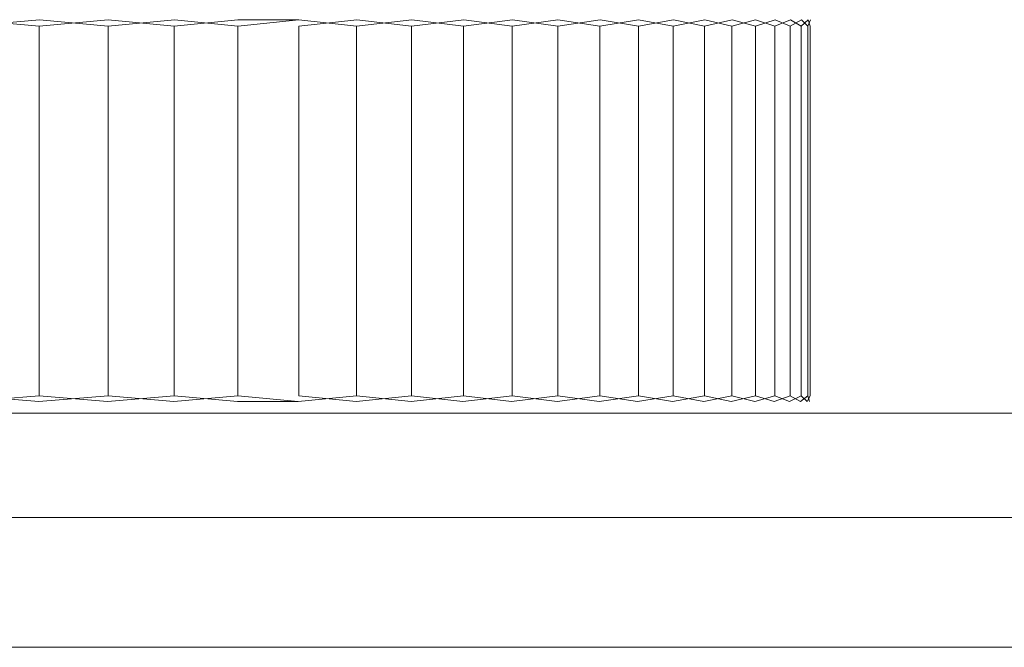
# Model space of a CAD drawing. Header units: millimetres. Extents: x 0 to 3102, y -513 to 108.
# Tile 7 of 32: x 411 to 423, y 92 to 100. Entities that reach past the tile are written whole.
import ezdxf

# ---------------------------------------------------------------- set-up
doc = ezdxf.new("R2010")
doc.units = ezdxf.units.MM
doc.layers.add('CI282602M_dwg', color=8, linetype='Continuous', lineweight=9)

# ---------------------------------------------------------------- blocks, each defined once
blk = doc.blocks.new('CI282602M_dwg-300031-Południe')
at = {"color": 18, "lineweight": 9}
for p, q in [((410.98, 100.014), (410.104, 99.935)), ((410.978, 99.935), (410.106, 100.014)), ((411.824, 100.014), (410.978, 99.935)), ((410.978, 95.402), (410.978, 99.935)), ((410.978, 99.935), (410.978, 95.402)), ((411.822, 99.935), (410.98, 100.014)), ((412.636, 100.014), (411.822, 99.935)), ((411.822, 95.402), (411.822, 99.935)), ((411.822, 99.935), (411.822, 95.402)), ((412.634, 99.935), (411.824, 100.014)), ((413.416, 100.014), (412.634, 99.935)), ((412.634, 95.402), (412.634, 99.935)), ((412.634, 99.935), (412.634, 95.402)), ((413.414, 99.935), (412.636, 100.014)), ((414.163, 100.014), (413.414, 99.935)), ((413.414, 95.402), (413.414, 99.935)), ((413.414, 99.935), (413.414, 95.402)), ((414.163, 100.014), (413.416, 100.014)), ((414.874, 100.014), (414.161, 99.935)), ((414.161, 95.402), (414.161, 99.935)), ((414.161, 99.935), (414.161, 95.402)), ((414.872, 99.935), (414.163, 100.014)), ((415.549, 100.014), (414.872, 99.935)), ((414.872, 95.402), (414.872, 99.935)), ((414.872, 99.935), (414.872, 95.402)), ((415.546, 99.935), (414.874, 100.014)), ((416.186, 100.014), (415.546, 99.935)), ((415.546, 95.402), (415.546, 99.935)), ((415.546, 99.935), (415.546, 95.402)), ((416.183, 99.935), (415.549, 100.014)), ((416.784, 100.014), (416.183, 99.935)), ((416.183, 95.402), (416.183, 99.935)), ((416.183, 99.935), (416.183, 95.402)), ((416.781, 99.935), (416.186, 100.014)), ((417.342, 100.014), (416.781, 99.935)), ((416.781, 95.402), (416.781, 99.935)), ((416.781, 99.935), (416.781, 95.402)), ((417.339, 99.935), (416.784, 100.014)), ((417.858, 100.014), (417.339, 99.935)), ((417.339, 95.402), (417.339, 99.935)), ((417.339, 99.935), (417.339, 95.402)), ((417.855, 99.935), (417.342, 100.014)), ((418.331, 100.014), (417.855, 99.935)), ((417.855, 95.402), (417.855, 99.935)), ((417.855, 99.935), (417.855, 95.402)), ((418.328, 99.935), (417.858, 100.014)), ((418.759, 100.014), (418.328, 99.935)), ((418.328, 95.402), (418.328, 99.935)), ((418.328, 99.935), (418.328, 95.402)), ((418.757, 99.935), (418.331, 100.014)), ((419.143, 100.014), (418.757, 99.935)), ((418.757, 95.402), (418.757, 99.935)), ((418.757, 99.935), (418.757, 95.402)), ((419.14, 99.935), (418.759, 100.014)), ((419.479, 100.014), (419.14, 99.935)), ((419.14, 95.402), (419.14, 99.935)), ((419.14, 99.935), (419.14, 95.402)), ((419.476, 99.935), (419.143, 100.014)), ((419.767, 100.014), (419.476, 99.935)), ((419.476, 95.402), (419.476, 99.935)), ((419.476, 99.935), (419.476, 95.402)), ((419.764, 99.935), (419.479, 100.014)), ((420.006, 100.014), (419.764, 99.935)), ((419.764, 95.402), (419.764, 99.935)), ((419.764, 99.935), (419.764, 95.402)), ((420.003, 99.935), (419.767, 100.014)), ((420.194, 100.014), (420.003, 99.935)), ((420.003, 95.402), (420.003, 99.935)), ((420.003, 99.935), (420.003, 95.402)), ((420.191, 99.935), (420.006, 100.014)), ((420.33, 100.014), (420.191, 99.935)), ((420.191, 95.402), (420.191, 99.935)), ((420.191, 99.935), (420.191, 95.402)), ((420.327, 99.935), (420.194, 100.014)), ((420.412, 100.014), (420.327, 99.935)), ((420.327, 95.402), (420.327, 99.935)), ((420.327, 99.935), (420.327, 95.402)), ((420.409, 99.935), (420.33, 100.014)), ((420.44, 100.014), (420.409, 99.935)), ((420.409, 95.402), (420.409, 99.935)), ((420.409, 99.935), (420.409, 95.402)), ((420.437, 99.935), (420.412, 100.014)), ((420.437, 95.402), (420.437, 99.935)), ((410.978, 95.402), (410.099, 95.333)), ((410.972, 95.333), (410.104, 95.402)), ((411.822, 95.402), (410.972, 95.333)), ((411.816, 95.333), (410.978, 95.402)), ((412.634, 95.402), (411.816, 95.333)), ((412.628, 95.333), (411.822, 95.402)), ((413.414, 95.402), (412.628, 95.333)), ((413.408, 95.333), (412.634, 95.402)), ((414.153, 95.333), (413.408, 95.333)), ((414.153, 95.333), (413.414, 95.402)), ((414.872, 95.402), (414.153, 95.333)), ((414.864, 95.333), (414.161, 95.402)), ((415.546, 95.402), (414.864, 95.333)), ((415.539, 95.333), (414.872, 95.402)), ((416.183, 95.402), (415.539, 95.333)), ((416.175, 95.333), (415.546, 95.402)), ((416.781, 95.402), (416.175, 95.333)), ((416.773, 95.333), (416.183, 95.402)), ((417.339, 95.402), (416.773, 95.333)), ((417.33, 95.333), (416.781, 95.402)), ((417.855, 95.402), (417.33, 95.333)), ((417.846, 95.333), (417.339, 95.402)), ((418.328, 95.402), (417.846, 95.333)), ((418.319, 95.333), (417.855, 95.402)), ((418.757, 95.402), (418.319, 95.333)), ((418.748, 95.333), (418.328, 95.402)), ((419.14, 95.402), (418.748, 95.333)), ((419.131, 95.333), (418.757, 95.402)), ((419.476, 95.402), (419.131, 95.333)), ((419.467, 95.333), (419.14, 95.402)), ((419.764, 95.402), (419.467, 95.333)), ((419.755, 95.333), (419.476, 95.402)), ((420.003, 95.402), (419.755, 95.333)), ((419.993, 95.333), (419.764, 95.402)), ((420.191, 95.402), (419.993, 95.333)), ((420.181, 95.333), (420.003, 95.402)), ((420.327, 95.402), (420.181, 95.333)), ((420.317, 95.333), (420.191, 95.402)), ((420.409, 95.402), (420.317, 95.333)), ((420.4, 95.333), (420.327, 95.402)), ((420.437, 95.402), (420.4, 95.333)), ((420.427, 95.333), (420.409, 95.402)), ((18.856, 95.189), (774.141, 95.189)), ((0.782, 93.911), (792.39, 93.911)), ((0.782, 92.32), (792.39, 92.32))]:
    blk.add_line(p, q, dxfattribs=at)

msp = doc.modelspace()

# ---------------------------------------------------------------- block references
at = {"layer": 'CI282602M_dwg', "color": 18}
msp.add_blockref('CI282602M_dwg-300031-Południe', (0, 0), dxfattribs=at)

doc.saveas('drawing.dxf')
